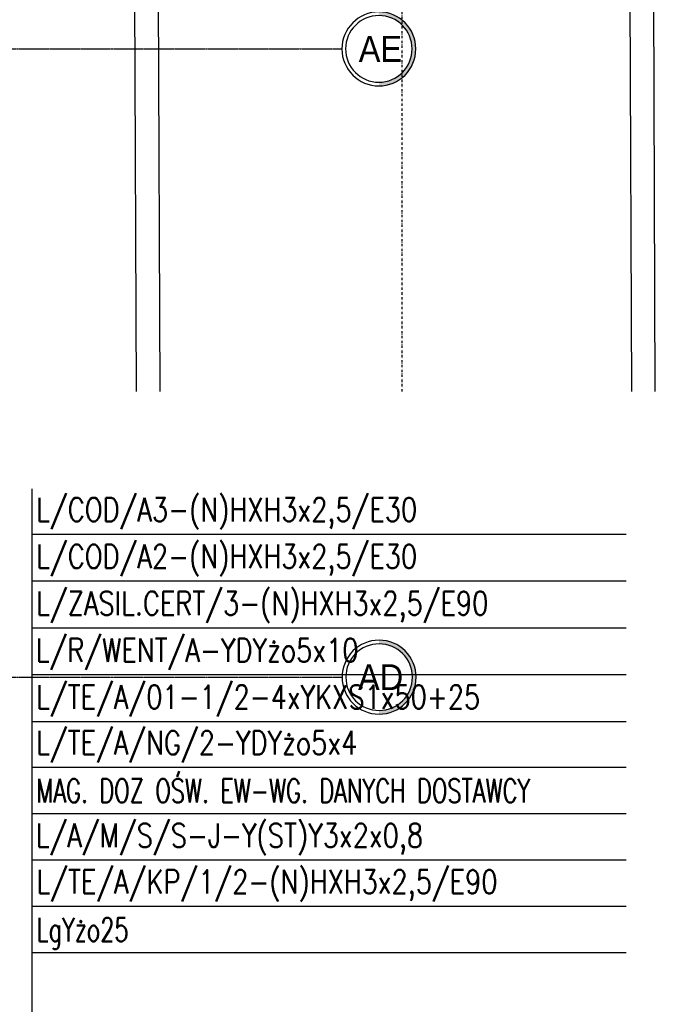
# Model space of a CAD drawing. Header units: inches. Extents: x -145354 to -97635, y 38777 to 78670.
# Tile 130 of 231: x -138284 to -137745, y 50247 to 51081. Entities that reach past the tile are written whole.
import ezdxf
from ezdxf.enums import TextEntityAlignment as Align

# ---------------------------------------------------------------- set-up
doc = ezdxf.new("R2010")
doc.units = ezdxf.units.IN
doc.header["$MEASUREMENT"] = 0
doc.linetypes.add('CENTER', pattern=[2, 1.25, -0.25, 0.25, -0.25])
doc.linetypes.add('DASHDOT', pattern=[1, 0.5, -0.25, 0, -0.25])
doc.layers.get('0').update_dxf_attribs({"color": 101})
for name, color, linetype in [('E35', 6, 'Continuous'), ('Os-osie glowne', 8, 'CENTER'), ('Os-osie-opis', 8, 'Continuous'), ('Pzt-chodniki', 8, 'Continuous'), ('Pzt-drogi-hatch', 253, 'Continuous')]:
    doc.layers.add(name, color=color, linetype=linetype)
doc.styles.add('dwg_opis duży', font='ARIAL.TTF', dxfattribs={"width": 0.9})
doc.styles.add('ROMANS', font='romans', dxfattribs={"width": 0.85})

# ---------------------------------------------------------------- blocks, each defined once
blk = doc.blocks.new('_opis_osi')
blk.add_hatch(color=256).paths.add_polyline_path([(32, -32), (28.8, -32, -1), (-28.8, -32), (-32, -32, 1)])
for radius in [32, 28.8]:
    blk.add_circle((0, -32), radius)
at = {"style": 'dwg_opis duży', "width": 0.9}
blk.add_attdef('AXNAMEV', text='', height=22.4, rotation=90, dxfattribs=at).set_placement((0, -32), align=Align.MIDDLE_CENTER)

msp = doc.modelspace()

# ---------------------------------------------------------------- linework, layer by layer
at = {"layer": 'E35'}
for p, q in [((-138273.52, 50212.68), (-138273.52, 50683.85)), ((-137769.68, 50645.32), (-138273.52, 50645.32)), ((-137769.68, 50605.63), (-138273.52, 50605.63)), ((-137769.68, 50565.93), (-138273.52, 50565.93)), ((-137769.68, 50526.24), (-138273.52, 50526.24)), ((-137769.68, 50486.55), (-138273.52, 50486.55)), ((-137769.68, 50447.74), (-138273.52, 50447.74)), ((-137769.68, 50408.49), (-138273.52, 50408.49)), ((-137769.68, 50369.24), (-138273.52, 50369.24)), ((-137769.68, 50329.99), (-138273.52, 50329.99)), ((-137769.68, 50290.73), (-138273.52, 50290.73))]:
    msp.add_line(p, q, dxfattribs=at)
at = {"layer": 'Os-osie glowne'}
msp.add_line((-143318.47, 50524.29), (-138010.68, 50524.29), dxfattribs=at)
msp.add_lwpolyline([(-143318.47, 51056.7), (-138010.88, 51056.7)], dxfattribs=at)
at = {"layer": 'Pzt-chodniki'}
for p, q in [((-137765.08, 50766.42), (-137768.54, 51607.81)), ((-137745.08, 50766.42), (-137748.54, 51607.89)), ((-138185.08, 50766.42), (-138188.18, 51518.28)), ((-138165.08, 50766.42), (-138168.18, 51518.57))]:
    msp.add_line(p, q, dxfattribs=at)
at = {"layer": 'Pzt-drogi-hatch', "linetype": 'DASHDOT', "ltscale": 4}
msp.add_lwpolyline([(-137959.87, 50766.42), (-137959.87, 51503.69, 0.414214), (-138809.87, 52353.69), (-142703.84, 52353.69, 0.414214), (-143553.84, 51503.69), (-143553.84, 47333.55, 0.414215), (-142703.83, 46483.55), (-142355.98, 46483.55)], format="xyb", dxfattribs=at)

# ---------------------------------------------------------------- block references
at = {"layer": 'Os-osie-opis'}
ref = msp.add_blockref('_opis_osi', (-138010.88, 51056.7), dxfattribs=dict(at, xscale=-0.9799999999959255, yscale=0.9799999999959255, zscale=0.9799999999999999, rotation=90))
ref.add_attrib('AXNAMEV', 'AE', dxfattribs={"layer": '0', "height": 21.952, "style": 'dwg_opis duży', "width": 0.9}).set_placement((-137978.2, 51056.7), align=Align.MIDDLE_CENTER)
ref = msp.add_blockref('_opis_osi', (-138010.68, 50524.29), dxfattribs=dict(at, xscale=-0.9799999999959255, yscale=0.9799999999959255, zscale=0.9799999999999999, rotation=90))
ref.add_attrib('AXNAMEV', 'AD', dxfattribs={"layer": '0', "height": 21.952, "style": 'dwg_opis duży', "width": 0.9}).set_placement((-137978.02, 50524.29), align=Align.MIDDLE_CENTER)

# ---------------------------------------------------------------- texts
at = {"layer": 'E35', "style": 'ROMANS'}
for s, width, p in [('L/COD/A3-(N)HXH3x2,5/E30', 0.8, (-138270.04, 50656.27)), ('L/COD/A2-(N)HXH3x2,5/E30', 0.8, (-138270.04, 50616.58)), ('L/ZASIL.CERT/3-(N)HXH3x2,5/E90', 0.8, (-138270.04, 50576.88)), ('L/R/WENT/A-YDYżo5x10', 0.8, (-138270.41, 50537.19)), ('L/TE/A/01-1/2-4xYKXS1x50+25', 0.8, (-138270.05, 50497.5)), ('L/TE/A/NG/2-YDYżo5x4', 0.8, (-138270.05, 50458.69)), ('MAG. DOZ OŚW. EW-WG. DANYCH DOSTAWCY', 0.7, (-138269.97, 50418.02)), ('L/A/M/S/S-J-Y(ST)Y3x2x0,8', 0.8, (-138270.48, 50380.19)), ('L/TE/A/KP/1/2-(N)HXH3x2,5/E90', 0.8, (-138269.82, 50340.94)), ('LgYżo25', 0.7, (-138269.82, 50300.38))]:
    msp.add_text(s, height=20, dxfattribs=dict(at, width=width)).set_placement(p)

doc.saveas('drawing.dxf')
